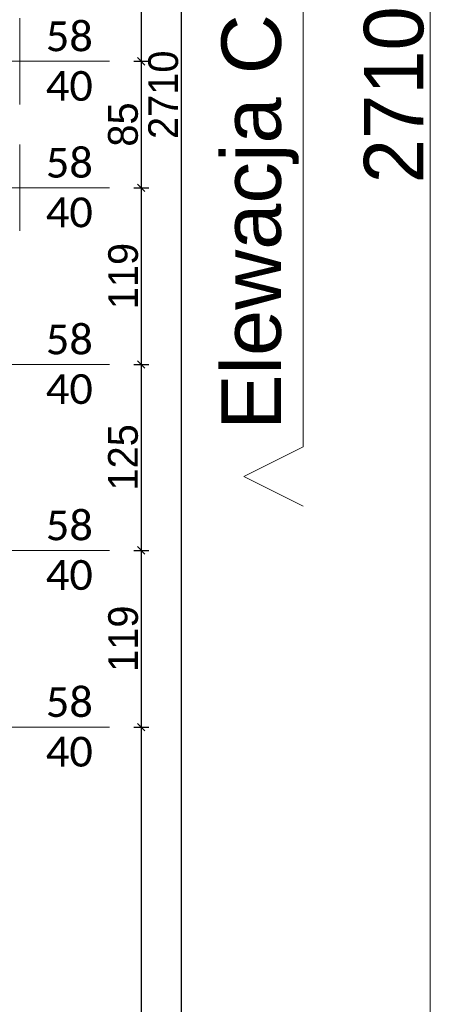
# Model space of a CAD drawing. Header units: millimetres. Extents: x 1962 to 3194, y -795 to -219.
# Tile 146 of 256: x 2527.85 to 2530.61, y -546.61 to -539.99. Entities that reach past the tile are written whole.
import ezdxf

# ---------------------------------------------------------------- set-up
doc = ezdxf.new("R2010")
doc.units = ezdxf.units.MM
doc.layers.get('0').update_dxf_attribs({"lineweight": 5})
doc.layers.get('Defpoints').update_dxf_attribs({"lineweight": 9})
for name, color, linetype, lineweight in [('A_obiekty kontenery', 152, 'Continuous', 9), ('A_obiekty kontenery opisy', 142, 'Continuous', 9), ('A_wymiary detale', 82, 'Continuous', 9), ('A_wyposażenie stolarka', 16, 'Continuous', 9)]:
    doc.layers.add(name, color=color, linetype=linetype, lineweight=lineweight)
doc.styles.get("Standard").update_dxf_attribs({"font": 'arial.ttf'})
doc.styles.add('wymiary pzt', font='txt')
doc.dimstyles.new('wymiary detale', dxfattribs={"dimtxt": 0.2, "dimasz": 0.05, "dimexe": 0.05, "dimexo": 0, "dimgap": 0.02, "dimtad": 1, "dimdec": 0, "dimlfac": 100, "dimzin": 0, "dimtxsty": 'wymiary pzt', "dimblk": 'OBLIQUE', "dimcen": 0.1, "dimdle": 0.05, "dimadec": 1, "dimazin": 0, "dimtfac": 1, "dimtmove": 0, "dimatfit": 3, "dimfxl": 0, "dimarcsym": 0})

# ---------------------------------------------------------------- blocks, each defined once
blk = doc.blocks.new('_Oblique')
at = {"color": 0, "linetype": 'ByBlock', "lineweight": -2}
blk.add_line((-0.5, -0.5), (0.5, 0.5), dxfattribs=at)
blk = doc.blocks.new('*D1332')
at = {"layer": 'A_obiekty kontenery opisy', "color": 0, "lineweight": -2}
for p, q in [((2.7624, 0.1), (2.7624, -27.198)), ((2.6624, 0), (2.8624, 0)), ((2.6624, -27.098), (2.8624, -27.098))]:
    blk.add_line(p, q, dxfattribs=at)
at = {"layer": 'Defpoints', "color": 0}
for p in [(0, 0), (0, -27.098), (2.7624, -27.098)]:
    blk.add_point(p, dxfattribs=at)
at = {"layer": 'A_obiekty kontenery opisy', "color": 0, "lineweight": -2, "xscale": 0.1, "yscale": 0.1, "zscale": 0.1}
for p, rotation in [((2.7624, 0), 90), ((2.7624, -27.098), 270)]:
    blk.add_blockref('_Oblique', p, dxfattribs=dict(at, rotation=rotation))
at = {"layer": 'A_obiekty kontenery opisy', "color": 0, "insert": (2.5183, -13.549), "char_height": 0.4, "attachment_point": 5, "rotation": 90, "style": 'wymiary pzt'}
blk.add_mtext('2710', dxfattribs=at)
blk = doc.blocks.new('*D898')
at = {"layer": 'A_wymiary detale', "color": 0, "lineweight": -2}
for p, q in [((2528.6663, -535.7926), (2528.6663, -540.3186)), ((2528.6163, -535.8426), (2528.7163, -535.8426)), ((2528.6163, -540.2686), (2528.7163, -540.2686))]:
    blk.add_line(p, q, dxfattribs=at)
at = {"layer": 'Defpoints', "color": 0}
for p in [(2528.4525, -535.8426), (2528.4525, -540.2686), (2528.6663, -540.2686)]:
    blk.add_point(p, dxfattribs=at)
at = {"layer": 'A_wymiary detale', "color": 0, "lineweight": -2, "xscale": 0.05, "yscale": 0.05, "zscale": 0.05}
for p, rotation in [((2528.6663, -535.8426), 90), ((2528.6663, -540.2686), 270)]:
    blk.add_blockref('_Oblique', p, dxfattribs=dict(at, rotation=rotation))
at = {"layer": 'A_wymiary detale', "color": 0, "insert": (2528.5443, -538.0556), "char_height": 0.2, "attachment_point": 5, "rotation": 90, "style": 'wymiary pzt'}
blk.add_mtext('443', dxfattribs=at)
blk = doc.blocks.new('*D899')
at = {"layer": 'A_wymiary detale', "color": 0, "lineweight": -2}
for p, q in [((2528.6663, -540.2186), (2528.6663, -541.1686)), ((2528.6163, -540.2686), (2528.7163, -540.2686)), ((2528.6163, -541.1186), (2528.7163, -541.1186))]:
    blk.add_line(p, q, dxfattribs=at)
at = {"layer": 'Defpoints', "color": 0}
for p in [(2528.4525, -540.2686), (2528.4525, -541.1186), (2528.6663, -541.1186)]:
    blk.add_point(p, dxfattribs=at)
at = {"layer": 'A_wymiary detale', "color": 0, "lineweight": -2, "xscale": 0.05, "yscale": 0.05, "zscale": 0.05}
for p, rotation in [((2528.6663, -540.2686), 90), ((2528.6663, -541.1186), 270)]:
    blk.add_blockref('_Oblique', p, dxfattribs=dict(at, rotation=rotation))
at = {"layer": 'A_wymiary detale', "color": 0, "insert": (2528.5443, -540.6936), "char_height": 0.2, "attachment_point": 5, "rotation": 90, "style": 'wymiary pzt'}
blk.add_mtext('85', dxfattribs=at)
blk = doc.blocks.new('*D900')
at = {"layer": 'A_wymiary detale', "color": 0, "lineweight": -2}
for p, q in [((2528.6663, -541.0686), (2528.6663, -542.3566)), ((2528.6163, -541.1186), (2528.7163, -541.1186)), ((2528.6163, -542.3066), (2528.7163, -542.3066))]:
    blk.add_line(p, q, dxfattribs=at)
at = {"layer": 'Defpoints', "color": 0}
for p in [(2528.4525, -541.1186), (2528.4525, -542.3066), (2528.6663, -542.3066)]:
    blk.add_point(p, dxfattribs=at)
at = {"layer": 'A_wymiary detale', "color": 0, "lineweight": -2, "xscale": 0.05, "yscale": 0.05, "zscale": 0.05}
for p, rotation in [((2528.6663, -541.1186), 90), ((2528.6663, -542.3066), 270)]:
    blk.add_blockref('_Oblique', p, dxfattribs=dict(at, rotation=rotation))
at = {"layer": 'A_wymiary detale', "color": 0, "insert": (2528.5453, -541.7126), "char_height": 0.2, "attachment_point": 5, "rotation": 90, "style": 'wymiary pzt'}
blk.add_mtext('119', dxfattribs=at)
blk = doc.blocks.new('*D901')
at = {"layer": 'A_wymiary detale', "color": 0, "lineweight": -2}
for p, q in [((2528.6663, -542.2566), (2528.6663, -543.6066)), ((2528.6163, -542.3066), (2528.7163, -542.3066)), ((2528.6163, -543.5566), (2528.7163, -543.5566))]:
    blk.add_line(p, q, dxfattribs=at)
at = {"layer": 'Defpoints', "color": 0}
for p in [(2528.4525, -542.3066), (2528.4525, -543.5566), (2528.6663, -543.5566)]:
    blk.add_point(p, dxfattribs=at)
at = {"layer": 'A_wymiary detale', "color": 0, "lineweight": -2, "xscale": 0.05, "yscale": 0.05, "zscale": 0.05}
for p, rotation in [((2528.6663, -542.3066), 90), ((2528.6663, -543.5566), 270)]:
    blk.add_blockref('_Oblique', p, dxfattribs=dict(at, rotation=rotation))
at = {"layer": 'A_wymiary detale', "color": 0, "insert": (2528.5443, -542.9316), "char_height": 0.2, "attachment_point": 5, "rotation": 90, "style": 'wymiary pzt'}
blk.add_mtext('125', dxfattribs=at)
blk = doc.blocks.new('*D902')
at = {"layer": 'A_wymiary detale', "color": 0, "lineweight": -2}
for p, q in [((2528.6663, -543.5066), (2528.6663, -544.7946)), ((2528.6163, -543.5566), (2528.7163, -543.5566)), ((2528.6163, -544.7446), (2528.7163, -544.7446))]:
    blk.add_line(p, q, dxfattribs=at)
at = {"layer": 'Defpoints', "color": 0}
for p in [(2528.4525, -543.5566), (2528.4525, -544.7446), (2528.6663, -544.7446)]:
    blk.add_point(p, dxfattribs=at)
at = {"layer": 'A_wymiary detale', "color": 0, "lineweight": -2, "xscale": 0.05, "yscale": 0.05, "zscale": 0.05}
for p, rotation in [((2528.6663, -543.5566), 90), ((2528.6663, -544.7446), 270)]:
    blk.add_blockref('_Oblique', p, dxfattribs=dict(at, rotation=rotation))
at = {"layer": 'A_wymiary detale', "color": 0, "insert": (2528.5453, -544.1506), "char_height": 0.2, "attachment_point": 5, "rotation": 90, "style": 'wymiary pzt'}
blk.add_mtext('119', dxfattribs=at)
blk = doc.blocks.new('*D903')
at = {"layer": 'A_wymiary detale', "color": 0, "lineweight": -2}
for p, q in [((2528.6163, -544.7446), (2528.7163, -544.7446)), ((2528.6663, -544.6946), (2528.6663, -550.0706)), ((2528.6163, -550.0206), (2528.7163, -550.0206))]:
    blk.add_line(p, q, dxfattribs=at)
at = {"layer": 'Defpoints', "color": 0}
for p in [(2528.4525, -544.7446), (2528.4525, -550.0206), (2528.6663, -550.0206)]:
    blk.add_point(p, dxfattribs=at)
at = {"layer": 'A_wymiary detale', "color": 0, "lineweight": -2, "xscale": 0.05, "yscale": 0.05, "zscale": 0.05}
for p, rotation in [((2528.6663, -544.7446), 90), ((2528.6663, -550.0206), 270)]:
    blk.add_blockref('_Oblique', p, dxfattribs=dict(at, rotation=rotation))
at = {"layer": 'A_wymiary detale', "color": 0, "insert": (2528.5443, -547.3826), "char_height": 0.2, "attachment_point": 5, "rotation": 90, "style": 'wymiary pzt'}
blk.add_mtext('528', dxfattribs=at)
blk = doc.blocks.new('*D904')
at = {"layer": 'A_wymiary detale', "color": 0, "lineweight": -2}
for p, q in [((2528.9369, -554.0926), (2528.9369, -526.8946)), ((2528.8869, -526.9446), (2528.9869, -526.9446)), ((2528.8869, -554.0426), (2528.9869, -554.0426))]:
    blk.add_line(p, q, dxfattribs=at)
at = {"layer": 'Defpoints', "color": 0}
for p in [(2527.8483, -526.9446), (2528.9369, -526.9446), (2527.8483, -554.0426)]:
    blk.add_point(p, dxfattribs=at)
at = {"layer": 'A_wymiary detale', "color": 0, "lineweight": -2, "xscale": 0.05, "yscale": 0.05, "zscale": 0.05}
for p, rotation in [((2528.9369, -526.9446), 89.99999999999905), ((2528.9369, -554.0426), 269.999999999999)]:
    blk.add_blockref('_Oblique', p, dxfattribs=dict(at, rotation=rotation))
at = {"layer": 'A_wymiary detale', "color": 0, "insert": (2528.8148, -540.4936), "char_height": 0.2, "attachment_point": 5, "rotation": 90, "style": 'wymiary pzt'}
blk.add_mtext('2710', dxfattribs=at)
blk = doc.blocks.new('zw$EC30')
at = {"layer": 'A_obiekty kontenery'}
for p, q in [((0, -13.034), (0, -13.614)), ((0, -14.464), (0, -13.884))]:
    blk.add_line(p, q, dxfattribs=at)
at = {"layer": 'A_obiekty kontenery opisy'}
blk.add_lwpolyline([(1.9074, -16.315), (1.5074, -16.115), (1.9074, -15.915), (1.9074, -12.8948), (1.5074, -12.6948), (1.9074, -12.4948)], dxfattribs=at)
at = {"layer": 'A_wyposażenie stolarka'}
for p, q in [((-0.188, -13.324), (0.6042, -13.324)), ((-0.188, -14.174), (0.6042, -14.174)), ((-0.188, -15.362), (0.6042, -15.362)), ((-0.188, -16.612), (0.6042, -16.612)), ((-0.188, -17.8), (0.6042, -17.8))]:
    blk.add_line(p, q, dxfattribs=at)
at = {"layer": 'A_obiekty kontenery opisy', "insert": (1.6175, -14.4049), "char_height": 0.4, "width": 5.866, "attachment_point": 5, "rotation": 90}
blk.add_mtext('Elewacja C', dxfattribs=at)
at = {"layer": 'A_wyposażenie stolarka', "char_height": 0.2, "width": 0.488349, "attachment_point": 5, "style": 'wymiary pzt'}
for insert in [(0.3339, -13.324), (0.3339, -14.174), (0.3339, -15.362), (0.3339, -16.612), (0.3339, -17.8)]:
    blk.add_mtext('{\\fCalibri|b0|i0|c238|p34;58}\\P{\\fCalibri|b0|i0|c238|p34;40}', dxfattribs=dict(at, insert=insert))
at = {"layer": 'A_obiekty kontenery opisy'}
dim = blk.add_aligned_dim(p1=(0, 0), p2=(0, -27.098), distance=2.7624, dimstyle='wymiary detale', override={"dimscale": 2, "dimblk": 'Oblique'}, dxfattribs=at)
dim.commit()
dim.dimension.update_dxf_attribs({"geometry": '*D1332', "text_midpoint": (2.5183, -13.549)})

msp = doc.modelspace()

# ---------------------------------------------------------------- block references
msp.add_blockref('zw$EC30', (2527.8483, -526.9446))

# ---------------------------------------------------------------- dimensions: what is measured, and where the dimension line sits
at = {"layer": 'A_wymiary detale'}
dim = msp.add_aligned_dim(p1=(2527.8483, -554.0426), p2=(2527.8483, -526.9446), distance=-1.0886, dimstyle='wymiary detale', dxfattribs=at)
dim.commit()
dim.dimension.update_dxf_attribs({"geometry": '*D904', "text_midpoint": (2528.8148, -540.4936)})
for base, p1, p2, picture, middle in [((2528.6663, -540.2686), (2528.4525, -535.8426), (2528.4525, -540.2686), '*D898', (2528.5443, -538.0556)), ((2528.6663, -541.1186), (2528.4525, -540.2686), (2528.4525, -541.1186), '*D899', (2528.5443, -540.6936)), ((2528.6663, -542.3066), (2528.4525, -541.1186), (2528.4525, -542.3066), '*D900', (2528.5453, -541.7126)), ((2528.6663, -543.5566), (2528.4525, -542.3066), (2528.4525, -543.5566), '*D901', (2528.5443, -542.9316)), ((2528.6663, -544.7446), (2528.4525, -543.5566), (2528.4525, -544.7446), '*D902', (2528.5453, -544.1506)), ((2528.6663, -550.0206), (2528.4525, -544.7446), (2528.4525, -550.0206), '*D903', (2528.5443, -547.3826))]:
    dim = msp.add_linear_dim(base=base, p1=p1, p2=p2, angle=90, dimstyle='wymiary detale', override={"dimtmove": 1}, dxfattribs=at)
    dim.commit()
    dim.dimension.update_dxf_attribs({"geometry": picture, "text_midpoint": middle})

doc.saveas('drawing.dxf')
